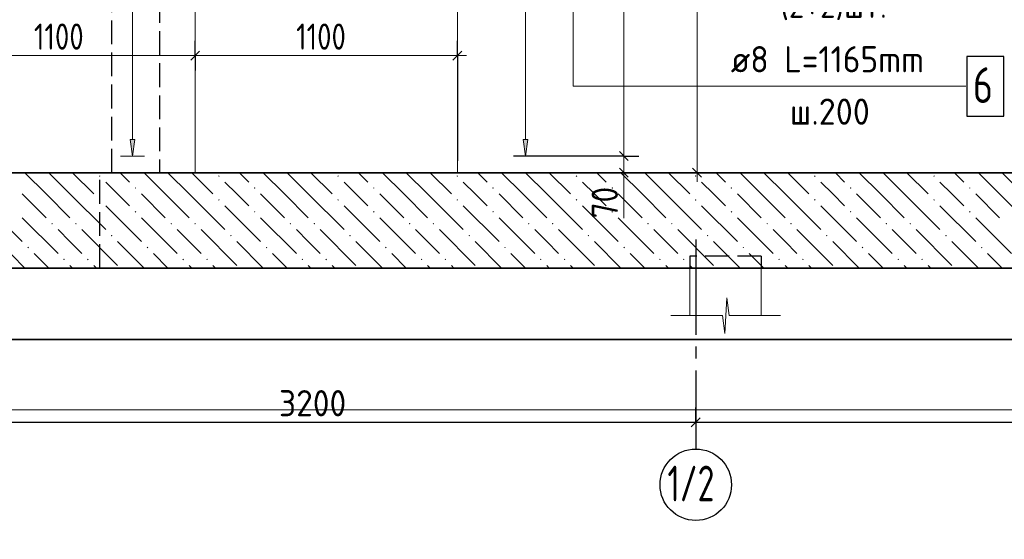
# Model space of a CAD drawing. Header units: millimetres. Extents: x 0 to 42000, y 0 to 29700.
# Tile 5 of 13: x 7369 to 15631, y 17141 to 21506. Entities that reach past the tile are written whole.
import ezdxf

# ---------------------------------------------------------------- set-up
doc = ezdxf.new("R2010")
doc.units = ezdxf.units.MM
doc.linetypes.add('______2', pattern=[270, 200, -70])
doc.linetypes.add('______5', pattern=[1100, 800, -100, 100, -100])
for name, color, linetype, lineweight in [('Standard', 7, 'Continuous', 25), ('ЖБ Плита Фундамента верхний уровень', 7, 'Continuous', 35), ('Позиционная метка линия выноска', 7, 'Continuous', 13), ('Примечания', 7, 'Continuous', 13), ('Размерная линия_ общее', 7, 'Continuous', 13), ('Стена обрамление П-обр.', 7, 'Continuous', 35), ('Текст_ общее', 7, 'Continuous', 25)]:
    doc.layers.add(name, color=color, linetype=linetype, lineweight=lineweight)
doc.layers.add('Оси', color=7, linetype='______5')
doc.layers.add('Размерная выноска', color=7, linetype='Continuous')
doc.styles.add('ISOCPEUR', font='txt')

msp = doc.modelspace()

# ---------------------------------------------------------------- hatches: boundary and pattern name
at = {"layer": 'ЖБ Плита Фундамента верхний уровень', "linetype": 'Continuous', "lineweight": 18, "transparency": 33554687}
for points in [[(8034.5, 20192.1), (8041, 20198.6), (8047.5, 20192.1), (8041, 20185.6)], [(9034.5, 20192.1), (9041, 20198.6), (9047.5, 20192.1), (9041, 20185.6)], [(10034.5, 20192.1), (10041, 20198.6), (10047.5, 20192.1), (10041, 20185.6)], [(11034.5, 20192.1), (11041, 20198.6), (11047.5, 20192.1), (11041, 20185.6)], [(12034.5, 20192.1), (12041, 20198.6), (12047.5, 20192.1), (12041, 20185.6)], [(13034.5, 20192.1), (13041, 20198.6), (13047.5, 20192.1), (13041, 20185.6)], [(14034.5, 20192.1), (14041, 20198.6), (14047.5, 20192.1), (14041, 20185.6)], [(15034.5, 20192.1), (15041, 20198.6), (15047.5, 20192.1), (15041, 20185.6)], [(8334.5, 20092.1), (8341, 20098.6), (8347.5, 20092.1), (8341, 20085.6)], [(9334.5, 20092.1), (9341, 20098.6), (9347.5, 20092.1), (9341, 20085.6)], [(10334.5, 20092.1), (10341, 20098.6), (10347.5, 20092.1), (10341, 20085.6)], [(11334.5, 20092.1), (11341, 20098.6), (11347.5, 20092.1), (11341, 20085.6)], [(12334.5, 20092.1), (12341, 20098.6), (12347.5, 20092.1), (12341, 20085.6)], [(13334.5, 20092.1), (13341, 20098.6), (13347.5, 20092.1), (13341, 20085.6)], [(14334.5, 20092.1), (14341, 20098.6), (14347.5, 20092.1), (14341, 20085.6)], [(15334.5, 20092.1), (15341, 20098.6), (15347.5, 20092.1), (15341, 20085.6)], [(8034.5, 19992.1), (8041, 19998.6), (8047.5, 19992.1), (8041, 19985.6)], [(9034.5, 19992.1), (9041, 19998.6), (9047.5, 19992.1), (9041, 19985.6)], [(10034.5, 19992.1), (10041, 19998.6), (10047.5, 19992.1), (10041, 19985.6)], [(11034.5, 19992.1), (11041, 19998.6), (11047.5, 19992.1), (11041, 19985.6)], [(12034.5, 19992.1), (12041, 19998.6), (12047.5, 19992.1), (12041, 19985.6)], [(13034.5, 19992.1), (13041, 19998.6), (13047.5, 19992.1), (13041, 19985.6)], [(14034.5, 19992.1), (14041, 19998.6), (14047.5, 19992.1), (14041, 19985.6)], [(15034.5, 19992.1), (15041, 19998.6), (15047.5, 19992.1), (15041, 19985.6)], [(8334.5, 19892.1), (8341, 19898.6), (8347.5, 19892.1), (8341, 19885.6)], [(9334.5, 19892.1), (9341, 19898.6), (9347.5, 19892.1), (9341, 19885.6)], [(10334.5, 19892.1), (10341, 19898.6), (10347.5, 19892.1), (10341, 19885.6)], [(11334.5, 19892.1), (11341, 19898.6), (11347.5, 19892.1), (11341, 19885.6)], [(12334.5, 19892.1), (12341, 19898.6), (12347.5, 19892.1), (12341, 19885.6)], [(13334.5, 19892.1), (13341, 19898.6), (13347.5, 19892.1), (13341, 19885.6)], [(14334.5, 19892.1), (14341, 19898.6), (14347.5, 19892.1), (14341, 19885.6)], [(15334.5, 19892.1), (15341, 19898.6), (15347.5, 19892.1), (15341, 19885.6)], [(7634.5, 19792.1), (7641, 19798.6), (7647.5, 19792.1), (7641, 19785.6)], [(7834.5, 19792.1), (7841, 19798.6), (7847.5, 19792.1), (7841, 19785.6)], [(8634.5, 19792.1), (8641, 19798.6), (8647.5, 19792.1), (8641, 19785.6)], [(8834.5, 19792.1), (8841, 19798.6), (8847.5, 19792.1), (8841, 19785.6)], [(9634.5, 19792.1), (9641, 19798.6), (9647.5, 19792.1), (9641, 19785.6)], [(9834.5, 19792.1), (9841, 19798.6), (9847.5, 19792.1), (9841, 19785.6)], [(10634.5, 19792.1), (10641, 19798.6), (10647.5, 19792.1), (10641, 19785.6)], [(10834.5, 19792.1), (10841, 19798.6), (10847.5, 19792.1), (10841, 19785.6)], [(11634.5, 19792.1), (11641, 19798.6), (11647.5, 19792.1), (11641, 19785.6)], [(11834.5, 19792.1), (11841, 19798.6), (11847.5, 19792.1), (11841, 19785.6)], [(12634.5, 19792.1), (12641, 19798.6), (12647.5, 19792.1), (12641, 19785.6)], [(12834.5, 19792.1), (12841, 19798.6), (12847.5, 19792.1), (12841, 19785.6)], [(13634.5, 19792.1), (13641, 19798.6), (13647.5, 19792.1), (13641, 19785.6)], [(13834.5, 19792.1), (13841, 19798.6), (13847.5, 19792.1), (13841, 19785.6)], [(14634.5, 19792.1), (14641, 19798.6), (14647.5, 19792.1), (14641, 19785.6)], [(14834.5, 19792.1), (14841, 19798.6), (14847.5, 19792.1), (14841, 19785.6)], [(8134.5, 19692.1), (8141, 19698.6), (8147.5, 19692.1), (8141, 19685.6)], [(9134.5, 19692.1), (9141, 19698.6), (9147.5, 19692.1), (9141, 19685.6)], [(10134.5, 19692.1), (10141, 19698.6), (10147.5, 19692.1), (10141, 19685.6)], [(11134.5, 19692.1), (11141, 19698.6), (11147.5, 19692.1), (11141, 19685.6)], [(12134.5, 19692.1), (12141, 19698.6), (12147.5, 19692.1), (12141, 19685.6)], [(13134.5, 19692.1), (13141, 19698.6), (13147.5, 19692.1), (13141, 19685.6)], [(14134.5, 19692.1), (14141, 19698.6), (14147.5, 19692.1), (14141, 19685.6)], [(15134.5, 19692.1), (15141, 19698.6), (15147.5, 19692.1), (15141, 19685.6)], [(7434.5, 19592.1), (7441, 19598.6), (7447.5, 19592.1), (7441, 19585.6)], [(8434.5, 19592.1), (8441, 19598.6), (8447.5, 19592.1), (8441, 19585.6)], [(9434.5, 19592.1), (9441, 19598.6), (9447.5, 19592.1), (9441, 19585.6)], [(10434.5, 19592.1), (10441, 19598.6), (10447.5, 19592.1), (10441, 19585.6)], [(11434.5, 19592.1), (11441, 19598.6), (11447.5, 19592.1), (11441, 19585.6)], [(12434.5, 19592.1), (12441, 19598.6), (12447.5, 19592.1), (12441, 19585.6)], [(13434.5, 19592.1), (13441, 19598.6), (13447.5, 19592.1), (13441, 19585.6)], [(14434.5, 19592.1), (14441, 19598.6), (14447.5, 19592.1), (14441, 19585.6)], [(15434.5, 19592.1), (15441, 19598.6), (15447.5, 19592.1), (15441, 19585.6)], [(7734.5, 19492.1), (7741, 19498.6), (7747.5, 19492.1), (7741, 19485.6)], [(7934.5, 19492.1), (7941, 19498.6), (7947.5, 19492.1), (7941, 19485.6)], [(8734.5, 19492.1), (8741, 19498.6), (8747.5, 19492.1), (8741, 19485.6)], [(8934.5, 19492.1), (8941, 19498.6), (8947.5, 19492.1), (8941, 19485.6)], [(9734.5, 19492.1), (9741, 19498.6), (9747.5, 19492.1), (9741, 19485.6)], [(9934.5, 19492.1), (9941, 19498.6), (9947.5, 19492.1), (9941, 19485.6)], [(10734.5, 19492.1), (10741, 19498.6), (10747.5, 19492.1), (10741, 19485.6)], [(10934.5, 19492.1), (10941, 19498.6), (10947.5, 19492.1), (10941, 19485.6)], [(11734.5, 19492.1), (11741, 19498.6), (11747.5, 19492.1), (11741, 19485.6)], [(11934.5, 19492.1), (11941, 19498.6), (11947.5, 19492.1), (11941, 19485.6)], [(12734.5, 19492.1), (12741, 19498.6), (12747.5, 19492.1), (12741, 19485.6)], [(12934.5, 19492.1), (12941, 19498.6), (12947.5, 19492.1), (12941, 19485.6)], [(13734.5, 19492.1), (13741, 19498.6), (13747.5, 19492.1), (13741, 19485.6)], [(13934.5, 19492.1), (13941, 19498.6), (13947.5, 19492.1), (13941, 19485.6)], [(14734.5, 19492.1), (14741, 19498.6), (14747.5, 19492.1), (14741, 19485.6)], [(14934.5, 19492.1), (14941, 19498.6), (14947.5, 19492.1), (14941, 19485.6)]]:
    msp.add_hatch(color=7, dxfattribs=at).paths.add_polyline_path(points, flags=16)
at = {"layer": 'Стена обрамление П-обр.', "linetype": 'Continuous', "lineweight": 13, "transparency": 33554687}
for points in [[(8335.5, 20500), (8315.5, 20360), (8295.5, 20500)], [(11633.8, 20500), (11613.8, 20360), (11593.8, 20500)]]:
    msp.add_hatch(color=7, dxfattribs=at).paths.add_polyline_path(points, flags=16)

# ---------------------------------------------------------------- linework, layer by layer
at = {"layer": 'Standard', "color": 7, "linetype": 'Continuous', "lineweight": 18, "transparency": 33554687}
for p, q in [((8841.8, 24620), (8841.8, 20220)), ((11041.8, 24620), (11041.8, 20220)), ((12991.8, 19420), (12991.8, 19020)), ((13591.8, 19420), (13591.8, 19020))]:
    msp.add_line(p, q, dxfattribs=at)
at = {"layer": 'Standard', "color": 7, "linetype": 'Continuous', "lineweight": -3, "transparency": 33554687}
for p, q in [((12438.5, 20360), (12313.4, 20360)), ((12438.5, 20360), (12563.5, 20360)), ((12438.5, 20220), (12313.4, 20220)), ((12438.5, 20220), (12563.5, 20220)), ((13041.8, 18124.7), (13041.8, 18249.7)), ((6641.8, 18124.7), (13041.8, 18124.7)), ((13041.8, 18124.7), (13041.8, 17999.7)), ((13041.8, 18124.7), (13041.8, 18000)), ((13041.8, 18124.7), (19041.8, 18124.7))]:
    msp.add_line(p, q, dxfattribs=at)
at = {"layer": 'Standard', "color": 7, "linetype": 'Continuous', "lineweight": 25, "transparency": 33554687}
for p, q in [((12401, 20397.5), (12476, 20322.5)), ((12401, 20257.5), (12476, 20182.5)), ((13004.3, 18087.2), (13079.3, 18162.2))]:
    msp.add_line(p, q, dxfattribs=at)
at = {"layer": 'Standard', "color": 7, "linetype": 'Continuous', "lineweight": 13, "transparency": 33554687}
for p, q in [((12438.5, 20360), (12438.5, 20220)), ((12438.5, 20220), (12438.5, 20145)), ((13284.4, 18870), (13302.8, 19170)), ((13302.8, 19170), (13321.2, 19020)), ((12833.6, 19020), (13266, 19020)), ((13266, 19020), (13284.4, 18870)), ((13321.2, 19020), (13753.6, 19020)), ((13753.6, 19020), (13753.6, 19020))]:
    msp.add_line(p, q, dxfattribs=at)
at = {"layer": 'Standard', "color": 254, "linetype": 'Continuous', "lineweight": 35, "true_color": 0xc4c4ff, "transparency": 33554687}
msp.add_lwpolyline([(4862.5, 18820), (27342.5, 18820), (27342.5, 26900), (4862.5, 26900), (4862.5, 18820)], dxfattribs=at)
at = {"layer": 'Standard', "color": 7, "linetype": 'Continuous', "lineweight": 13, "transparency": 33554687}
for points in [[(12438.5, 24360), (12438.5, 21453.3), (12438.5, 21453.3), (12438.5, 20360)], [(2000, 18227.9), (2000, 500), (23000, 500), (23000, 18227.9), (2000, 18227.9)]]:
    msp.add_lwpolyline(points, dxfattribs=at)
at = {"layer": 'Standard', "color": 7, "linetype": 'Continuous', "lineweight": -3, "transparency": 33554687}
for points in [[(12438.5, 20360), (12421.4, 20360), (12421.4, 20360), (11513.8, 20360)], [(12438.5, 20220), (12421.4, 20220), (12421.4, 20220), (10941.8, 20220)]]:
    msp.add_lwpolyline(points, dxfattribs=at)
at = {"layer": 'ЖБ Плита Фундамента верхний уровень', "color": 7, "linetype": 'Continuous', "lineweight": 35, "transparency": 33554687}
for p, q in [((25741.8, 20220), (6641.8, 20220)), ((5641.8, 19420), (26141.8, 19420))]:
    msp.add_line(p, q, dxfattribs=at)
at = {"layer": 'ЖБ Плита Фундамента верхний уровень', "color": 252, "linetype": 'Continuous', "lineweight": 18, "true_color": 0x8f8f8f, "transparency": 33554687}
for p, q in [((7591, 20042.1), (7413.1, 20220)), ((7613.1, 20220), (7791, 20042.1)), ((7813.1, 20220), (7991, 20042.1)), ((8213.1, 20220), (8291, 20142.1)), ((8591, 20042.1), (8413.1, 20220)), ((8613.1, 20220), (8791, 20042.1)), ((8813.1, 20220), (8991, 20042.1)), ((9213.1, 20220), (9291, 20142.1)), ((9591, 20042.1), (9413.1, 20220)), ((9613.1, 20220), (9791, 20042.1)), ((9813.1, 20220), (9991, 20042.1)), ((10213.1, 20220), (10291, 20142.1)), ((10591, 20042.1), (10413.1, 20220)), ((10613.1, 20220), (10791, 20042.1)), ((10813.1, 20220), (10991, 20042.1)), ((11213.1, 20220), (11291, 20142.1)), ((11591, 20042.1), (11413.1, 20220)), ((11613.1, 20220), (11791, 20042.1)), ((11813.1, 20220), (11991, 20042.1)), ((12213.1, 20220), (12291, 20142.1)), ((12591, 20042.1), (12413.1, 20220)), ((12613.1, 20220), (12791, 20042.1)), ((12813.1, 20220), (12991, 20042.1)), ((13213.1, 20220), (13291, 20142.1)), ((13591, 20042.1), (13413.1, 20220)), ((13613.1, 20220), (13791, 20042.1)), ((13813.1, 20220), (13991, 20042.1)), ((14213.1, 20220), (14291, 20142.1)), ((14591, 20042.1), (14413.1, 20220)), ((14613.1, 20220), (14791, 20042.1)), ((14813.1, 20220), (14991, 20042.1)), ((15213.1, 20220), (15291, 20142.1)), ((15591, 20042.1), (15413.1, 20220)), ((15613.1, 20220), (15791, 20042.1)), ((8191, 20042.1), (8091, 20142.1)), ((9191, 20042.1), (9091, 20142.1)), ((10191, 20042.1), (10091, 20142.1)), ((11191, 20042.1), (11091, 20142.1)), ((12191, 20042.1), (12091, 20142.1)), ((13191, 20042.1), (13091, 20142.1)), ((14191, 20042.1), (14091, 20142.1)), ((15191, 20042.1), (15091, 20142.1)), ((7391, 20042.1), (7591, 19842.1)), ((7591, 20042.1), (7791, 19842.1)), ((7791, 20042.1), (8091, 19742.1)), ((8291, 19942.1), (8191, 20042.1)), ((8391, 20042.1), (8591, 19842.1)), ((8591, 20042.1), (8791, 19842.1)), ((8791, 20042.1), (9091, 19742.1)), ((9291, 19942.1), (9191, 20042.1)), ((9391, 20042.1), (9591, 19842.1)), ((9591, 20042.1), (9791, 19842.1)), ((9791, 20042.1), (10091, 19742.1)), ((10291, 19942.1), (10191, 20042.1)), ((10391, 20042.1), (10591, 19842.1)), ((10591, 20042.1), (10791, 19842.1)), ((10791, 20042.1), (11091, 19742.1)), ((11291, 19942.1), (11191, 20042.1)), ((11391, 20042.1), (11591, 19842.1)), ((11591, 20042.1), (11791, 19842.1)), ((11791, 20042.1), (12091, 19742.1)), ((12291, 19942.1), (12191, 20042.1)), ((12391, 20042.1), (12591, 19842.1)), ((12591, 20042.1), (12791, 19842.1)), ((12791, 20042.1), (13091, 19742.1)), ((13291, 19942.1), (13191, 20042.1)), ((13391, 20042.1), (13591, 19842.1)), ((13591, 20042.1), (13791, 19842.1)), ((13791, 20042.1), (14091, 19742.1)), ((14291, 19942.1), (14191, 20042.1)), ((14391, 20042.1), (14591, 19842.1)), ((14591, 20042.1), (14791, 19842.1)), ((14791, 20042.1), (15091, 19742.1)), ((15291, 19942.1), (15191, 20042.1)), ((15391, 20042.1), (15591, 19842.1)), ((15591, 20042.1), (15791, 19842.1)), ((7091, 19942.1), (7391, 19642.1)), ((8091, 19942.1), (8391, 19642.1)), ((9091, 19942.1), (9391, 19642.1)), ((10091, 19942.1), (10391, 19642.1)), ((11091, 19942.1), (11391, 19642.1)), ((12091, 19942.1), (12391, 19642.1)), ((13091, 19942.1), (13391, 19642.1)), ((14091, 19942.1), (14391, 19642.1)), ((15091, 19942.1), (15391, 19642.1)), ((7391, 19842.1), (7691, 19542.1)), ((8391, 19842.1), (8691, 19542.1)), ((9391, 19842.1), (9691, 19542.1)), ((10391, 19842.1), (10691, 19542.1)), ((11391, 19842.1), (11691, 19542.1)), ((12391, 19842.1), (12691, 19542.1)), ((13391, 19842.1), (13691, 19542.1)), ((14391, 19842.1), (14691, 19542.1)), ((15391, 19842.1), (15691, 19542.1)), ((7791, 19642.1), (7691, 19742.1)), ((7891, 19742.1), (8191, 19442.1)), ((8791, 19642.1), (8691, 19742.1)), ((8891, 19742.1), (9191, 19442.1)), ((9791, 19642.1), (9691, 19742.1)), ((9891, 19742.1), (10191, 19442.1)), ((10791, 19642.1), (10691, 19742.1)), ((10891, 19742.1), (11191, 19442.1)), ((11791, 19642.1), (11691, 19742.1)), ((11891, 19742.1), (12191, 19442.1)), ((12791, 19642.1), (12691, 19742.1)), ((12891, 19742.1), (13191, 19442.1)), ((13791, 19642.1), (13691, 19742.1)), ((13891, 19742.1), (14191, 19442.1)), ((14791, 19642.1), (14691, 19742.1)), ((14891, 19742.1), (15191, 19442.1)), ((7191, 19642.1), (7413.1, 19420)), ((7891, 19542.1), (7791, 19642.1)), ((8191, 19642.1), (8413.1, 19420)), ((8891, 19542.1), (8791, 19642.1)), ((9191, 19642.1), (9413.1, 19420)), ((9891, 19542.1), (9791, 19642.1)), ((10191, 19642.1), (10413.1, 19420)), ((10891, 19542.1), (10791, 19642.1)), ((11191, 19642.1), (11413.1, 19420)), ((11891, 19542.1), (11791, 19642.1)), ((12191, 19642.1), (12413.1, 19420)), ((12891, 19542.1), (12791, 19642.1)), ((13191, 19642.1), (13413.1, 19420)), ((13891, 19542.1), (13791, 19642.1)), ((14191, 19642.1), (14413.1, 19420)), ((14891, 19542.1), (14791, 19642.1)), ((15191, 19642.1), (15413.1, 19420)), ((7613.1, 19420), (7491, 19542.1)), ((8613.1, 19420), (8491, 19542.1)), ((9613.1, 19420), (9491, 19542.1)), ((10613.1, 19420), (10491, 19542.1)), ((11613.1, 19420), (11491, 19542.1)), ((12613.1, 19420), (12491, 19542.1)), ((13613.1, 19420), (13491, 19542.1)), ((14613.1, 19420), (14491, 19542.1)), ((15613.1, 19420), (15491, 19542.1)), ((7791, 19442.1), (7813.1, 19420)), ((7991, 19442.1), (8013.1, 19420)), ((8791, 19442.1), (8813.1, 19420)), ((8991, 19442.1), (9013.1, 19420)), ((9791, 19442.1), (9813.1, 19420)), ((9991, 19442.1), (10013.1, 19420)), ((10791, 19442.1), (10813.1, 19420)), ((10991, 19442.1), (11013.1, 19420)), ((11791, 19442.1), (11813.1, 19420)), ((11991, 19442.1), (12013.1, 19420)), ((12791, 19442.1), (12813.1, 19420)), ((12991, 19442.1), (13013.1, 19420)), ((13791, 19442.1), (13813.1, 19420)), ((13991, 19442.1), (14013.1, 19420)), ((14791, 19442.1), (14813.1, 19420)), ((14991, 19442.1), (15013.1, 19420))]:
    msp.add_line(p, q, dxfattribs=at)
at = {"layer": 'Оси', "color": 8, "linetype": '______5', "lineweight": -3, "transparency": 33554687}
msp.add_line((13041.8, 19659.8), (13041.8, 17900), dxfattribs=at)
at = {"layer": 'Оси', "color": 7, "linetype": 'Continuous', "lineweight": -3, "transparency": 33554687}
msp.add_circle((13041.8, 17600), 300, dxfattribs=at)
at = {"layer": 'Позиционная метка линия выноска', "color": 7, "linetype": 'Continuous', "lineweight": 13, "transparency": 33554687}
msp.add_lwpolyline([(15308.8, 20946), (12013.8, 20946), (12013.8, 21960), (11613.8, 22360)], dxfattribs=at)
at = {"layer": 'Примечания', "color": 253, "linetype": '______2', "lineweight": -3, "true_color": 0xababab, "transparency": 33554687}
for p, q in [((8141.8, 20220), (8141.8, 22220)), ((8541.8, 22220), (8541.8, 20220)), ((8041.8, 19420), (8041.8, 20220)), ((12991.8, 19520), (12991.8, 19420)), ((13591.8, 19520), (12991.8, 19520)), ((13591.8, 19520), (13591.8, 19420))]:
    msp.add_line(p, q, dxfattribs=at)
at = {"layer": 'Размерная выноска', "color": 7, "linetype": 'Continuous', "lineweight": 13, "transparency": 33554687}
msp.add_line((12438.5, 20220), (12438.5, 19840), dxfattribs=at)
at = {"layer": 'Размерная линия_ общее', "color": 7, "linetype": 'Continuous', "lineweight": 13, "transparency": 33554687}
for p, q in [((13052.5, 24620), (13052.5, 20220)), ((6641.8, 21203.6), (8841.8, 21203.6)), ((8841.8, 21203.6), (11041.8, 21203.6)), ((11041.8, 21203.6), (11116.8, 21203.6)), ((13052.5, 20220), (13052.5, 20145))]:
    msp.add_line(p, q, dxfattribs=at)
at = {"layer": 'Размерная линия_ общее', "color": 253, "linetype": 'Continuous', "lineweight": -3, "true_color": 0xa0a0a0, "transparency": 33554687}
for p, q in [((8841.8, 21203.6), (8841.8, 21328.6)), ((11041.8, 21203.6), (11041.8, 21328.6)), ((8841.8, 21203.6), (8841.8, 21078.6)), ((11041.8, 21203.6), (11041.8, 21078.6)), ((11041.8, 21203.6), (11041.8, 20320)), ((13052.5, 20220), (10941.8, 20220)), ((13052.5, 20220), (12927.5, 20220)), ((13052.5, 20220), (13177.5, 20220))]:
    msp.add_line(p, q, dxfattribs=at)
at = {"layer": 'Размерная линия_ общее', "color": 7, "linetype": 'Continuous', "lineweight": 25, "transparency": 33554687}
for p, q in [((8804.3, 21166.1), (8879.3, 21241.1)), ((11004.3, 21166.1), (11079.3, 21241.1)), ((13015, 20257.5), (13090, 20182.5))]:
    msp.add_line(p, q, dxfattribs=at)
at = {"layer": 'Размерная линия_ общее', "color": 253, "linetype": 'Continuous', "lineweight": -3, "true_color": 0xa0a0a0, "transparency": 33554687}
msp.add_lwpolyline([(8841.8, 21203.6), (8841.8, 21220.6), (8841.8, 21220.6), (8841.8, 21232.3)], dxfattribs=at)
at = {"layer": 'Стена обрамление П-обр.', "color": 251, "linetype": 'Continuous', "lineweight": 13, "true_color": 0x494949, "transparency": 33554687}
for p, q in [((8315.5, 20500), (8315.5, 24220)), ((11613.8, 20500), (11613.8, 24220)), ((8315.5, 20360), (8295.5, 20500)), ((8295.5, 20500), (8335.5, 20500)), ((8335.5, 20500), (8315.5, 20360)), ((11613.8, 20360), (11593.8, 20500)), ((11593.8, 20500), (11633.8, 20500)), ((11633.8, 20500), (11613.8, 20360)), ((8315.5, 20360), (8215.5, 20360)), ((8315.5, 20360), (8415.5, 20360)), ((8315.5, 20360), (8315.5, 20360)), ((11613.8, 20360), (11513.8, 20360)), ((11613.8, 20360), (11713.8, 20360)), ((11613.8, 20360), (11613.8, 20360))]:
    msp.add_line(p, q, dxfattribs=at)
at = {"layer": 'Стена обрамление П-обр.', "color": 7, "linetype": 'Continuous', "lineweight": 25, "transparency": 33554687}
msp.add_lwpolyline([(15316.8, 20696), (15626.8, 20696), (15626.8, 21196), (15316.8, 21196), (15316.8, 20696)], dxfattribs=at)

# ---------------------------------------------------------------- texts
at = {"layer": 'Standard', "color": 7, "linetype": 'Continuous', "lineweight": 25, "transparency": 33554687, "insert": (12388.5, 19836.5), "char_height": 220, "width": 403.924, "attachment_point": 7, "rotation": 90, "style": 'ISOCPEUR'}
msp.add_mtext('\\W0.87;70', dxfattribs=at)
at = {"layer": 'Standard', "color": 7, "linetype": 'Continuous', "lineweight": 25, "transparency": 33554687, "insert": (9544.8, 18174.7), "char_height": 220, "width": 718.094, "attachment_point": 7, "style": 'ISOCPEUR'}
msp.add_mtext('\\W0.93;3200', dxfattribs=at)
at = {"layer": 'Оси', "color": 7, "linetype": 'Continuous', "lineweight": 25, "transparency": 33554687, "insert": (12804.3, 17460), "char_height": 300, "width": 577.919, "attachment_point": 7, "style": 'ISOCPEUR'}
msp.add_mtext('\\W0.69;1/2', dxfattribs=at)
at = {"layer": 'Размерная линия_ общее', "color": 7, "linetype": 'Continuous', "lineweight": 25, "transparency": 33554687, "char_height": 220, "width": 615.719, "attachment_point": 7, "style": 'ISOCPEUR'}
for insert in [(7488.8, 21253.6), (9688.8, 21253.6)]:
    msp.add_mtext('\\W0.80;1100', dxfattribs=dict(at, insert=insert))
at = {"layer": 'Стена обрамление П-обр.', "color": 7, "linetype": 'Continuous', "lineweight": 13, "transparency": 33554687, "attachment_point": 7, "style": 'ISOCPEUR'}
for s, insert, char_height, width in [('\\W0.93;ø8 L=1165mm ', (13335.8, 21063.3), 220, 1949.975), ('\\W0.78;6', (15366.8, 20806), 300, 326.407), ('\\W0.95;ш.200 ', (13830.8, 20623.3), 220, 962.129)]:
    msp.add_mtext(s, dxfattribs=dict(at, insert=insert, char_height=char_height, width=width))
at = {"layer": 'Текст_ общее', "color": 7, "linetype": 'Continuous', "lineweight": 18, "transparency": 33554687, "insert": (13750.8, 21501.3), "char_height": 200, "width": 1095.545, "attachment_point": 7, "style": 'ISOCPEUR'}
msp.add_mtext('\\W0.96;(2+2)шт.', dxfattribs=at)

doc.saveas('drawing.dxf')
